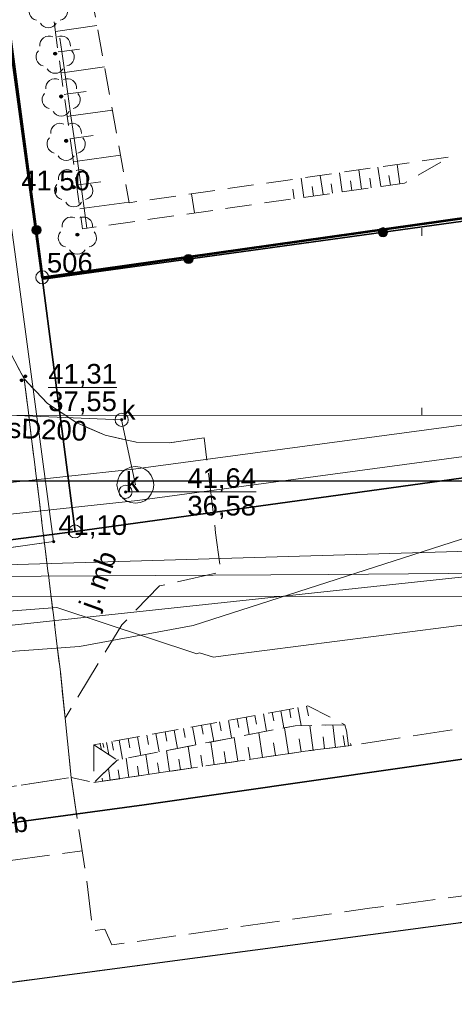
# Model space of a CAD drawing. Header units: millimetres. Extents: x 6503307 to 6504695, y 5886099 to 5887123.
# Tile 50 of 77: x 6504124 to 6504140, y 5886194 to 5886232. Entities that reach past the tile are written whole.
import ezdxf
from ezdxf.enums import TextEntityAlignment as Align

# ---------------------------------------------------------------- set-up
doc = ezdxf.new("R2010")
doc.units = ezdxf.units.MM
for name, pattern in [('BUUT04', [200000, 0, -100000, 0, -100000]), ('EGBU01', [2, 0.5, -0.5, 0.5, -0.5]), ('OTKJ_A05', [2, 1.5, -0.5]), ('OTKU_A05', [2, 1.5, -0.5]), ('OTRK_A05', [1.5, 1, -0.5])]:
    doc.linetypes.add(name, pattern=pattern)
for name, color, linetype, lineweight in [('0-A-wymiary', 7, 'Continuous', 9), ('1_KONST', 5, 'Continuous', 20), ('Budynki EGiB', 18, 'Continuous', 0), ('Działki', 18, 'Continuous', 0), ('isa_V10520003E16E075_TUsr', 7, 'Continuous', 25), ('isa_V10520003E16E075_TUsr_19165818BF56C1D4', 5, 'OTKJ_A05', 25), ('Komunikacja (linie)', 18, 'Continuous', 0), ('Komunikacja (obszary)', 18, 'Continuous', 0), ('Ogrodzenia', 18, 'Continuous', 0), ('Pikiety', 18, 'Continuous', 0), ('Przewody elektroenergetyczne', 1, 'Continuous', 0), ('Punkty graniczne', 18, 'Continuous', 0), ('Punkty graniczne - numery', 7, 'Continuous', 0), ('Skarpy', 18, 'Continuous', 0), ('Urządzenia towarzyszące (linie)', 18, 'Continuous', 0), ('Urządzenia towarzyszące (punkty)', 18, 'Continuous', 0)]:
    doc.layers.add(name, color=color, linetype=linetype, lineweight=lineweight)
doc.layers.add('Linie_tabeli', color=7, linetype='Continuous')
for name, color, linetype, lineweight, true_color in [('Przewody kanalizacyjne', 7, 'Continuous', 0, 0x803300), ('Przewody telekomunikacyjne', 7, 'Continuous', 0, 0xff9100), ('Punkty o określonej wysokości', 7, 'Continuous', 0, 0x803300), ('Symbole liniowe', 7, 'Continuous', 0, 0x0a0909), ('Urządzenia towarzyszące (obszary)', 7, 'Continuous', 0, 0xff9100), ('Urządzenia związane z siecią (punkty)', 7, 'Continuous', 0, 0x803300), ('Użytki gruntowe', 7, 'Continuous', 0, 0x008000), ('Zagospodarowanie terenu (punkty)', 7, 'Continuous', 0, 0x008000)]:
    doc.layers.add(name, color=color, linetype=linetype, lineweight=lineweight, true_color=true_color)
doc.styles.add('DOMYSLNA_CZCIONKA', font='arial.ttf')

# ---------------------------------------------------------------- blocks, each defined once
blk = doc.blocks.new('OTRS_P05')
at = {"layer": 'isa_V10520003E16E075_TUsr', "true_color": 0x0a0909}
h = blk.add_hatch(color=18, dxfattribs=at)
h.dxf.hatch_style = 1
h.paths.add_polyline_path([(0.09, 0, 1), (-0.09, 0, 1)])
at = {"layer": 'isa_V10520003E16E075_TUsr', "color": 18, "true_color": 0x0a0909}
blk.add_lwpolyline([(0.09, 0, 1), (-0.09, 0, 1)], format="xyb", close=True, dxfattribs=at)
at = {"layer": 'isa_V10520003E16E075_TUsr_19165818BF56C1D4', "color": 18, "true_color": 0x0a0909}
blk.add_circle((0, 0), 0.09, dxfattribs=at)
blk = doc.blocks.new('OTZL_P05')
at = {"layer": 'isa_V10520003E16E075_TUsr', "true_color": 0x008000}
h = blk.add_hatch(color=96, dxfattribs=at)
h.dxf.hatch_style = 1
h.paths.add_polyline_path([(0.1, 0, 1), (-0.1, 0, 1)])
h.paths.add_polyline_path([(0.01, 0, 1), (-0.01, 0, 1)], flags=16)
at = {"color": 96, "linetype": 'Continuous', "lineweight": 18, "true_color": 0x008000}
blk.add_circle((0, 0), 0.01, dxfattribs=at)
for centre, start, end in [((-0.47, 0.647), 66, 186), ((0.47, 0.647), 354, 114), ((-0.761, -0.247), 138, 258), ((0.761, -0.247), 282, 42), ((0, -0.8), 210, 330)]:
    blk.add_arc(centre, 0.7, start, end, dxfattribs=at)
at = {"layer": 'isa_V10520003E16E075_TUsr', "color": 96, "true_color": 0x008000}
for points in [[(0.1, 0, 1), (-0.1, 0, 1)], [(0.01, 0, 1), (-0.01, 0, 1)]]:
    blk.add_lwpolyline(points, format="xyb", close=True, dxfattribs=at)
at = {"layer": 'isa_V10520003E16E075_TUsr_19165818BF56C1D4', "color": 96, "true_color": 0x008000}
blk.add_circle((0, 0), 0.1, dxfattribs=at)
blk = doc.blocks.new('SUPW_PO05')
at = {"color": 18, "linetype": 'Continuous', "lineweight": 18, "true_color": 0x0a0909}
blk.add_circle((0, 0), 0.5, dxfattribs=at)
blk = doc.blocks.new('SUKS_P05')
at = {"color": 36, "linetype": 'Continuous', "lineweight": 18, "true_color": 0x803300}
blk.add_circle((0, 0), 0.5, dxfattribs=at)
blk = doc.blocks.new('SUPS01_03')
at = {"lineweight": 18, "true_color": 0xff0000}
h = blk.add_hatch(color=1, dxfattribs=at)
h.dxf.hatch_style = 1
h.paths.add_polyline_path([(0.09, 0, 1), (-0.09, 0, 1)])
at = {"color": 18, "lineweight": 18, "true_color": 0x0a0909}
blk.add_circle((0, 0), 0.09, dxfattribs=at)
blk = doc.blocks.new('SUPS01_05')
at = {"lineweight": 18, "true_color": 0x803300}
h = blk.add_hatch(color=36, dxfattribs=at)
h.dxf.hatch_style = 1
h.paths.add_polyline_path([(-0.09, 0, 1), (0.09, 0, 1)])
at = {"color": 18, "lineweight": 18, "true_color": 0x0a0909}
blk.add_circle((0, 0), 0.09, dxfattribs=at)
blk = doc.blocks.new('OTOO_L05')
at = {"linetype": 'BUUT04', "lineweight": 18, "true_color": 0x000000}
h = blk.add_hatch(color=18, dxfattribs=at)
h.dxf.hatch_style = 1
h.paths.add_polyline_path([(-0.58, 0, 1), (0.58, 0, 1)])
at = {"color": 18, "true_color": 0x0a0909}
blk.add_circle((0, 0), 0.58, dxfattribs=at)
blk = doc.blocks.new('EGPG_PS05')
at = {"color": 18, "linetype": 'Continuous', "lineweight": 18, "true_color": 0x000000}
blk.add_circle((0, 0), 0.5, dxfattribs=at)

msp = doc.modelspace()

# ---------------------------------------------------------------- linework, layer by layer
at = {"layer": '0-A-wymiary', "linetype": 'ByBlock'}
for p, q in [((6504139.09188, 5886223.4978), (6504139.09188, 5886223.78313)), ((6504139.09188, 5886216.64075), (6504139.09188, 5886216.92608))]:
    msp.add_line(p, q, dxfattribs=at)
at = {"layer": '1_KONST', "color": 0}
msp.add_lwpolyline([(6503992.56321, 5886216.63376), (6504188.49188, 5886216.6431), (6504188.49188, 5886359.54232), (6503992.56321, 5886359.54232)], close=True, dxfattribs=at)
at = {"layer": 'Budynki EGiB', "color": 7, "linetype": 'Continuous', "lineweight": 53, "flags": 128}
msp.add_lwpolyline([(6504122.28399, 5886238.81706), (6504124.60399, 5886221.90706), (6504165.25399, 5886227.63706), (6504161.95399, 5886251.39706), (6504178.69399, 5886253.69706), (6504175.42399, 5886277.49706), (6504152.36399, 5886274.26706), (6504154.93399, 5886254.30706), (6504120.88399, 5886249.30706), (6504122.28399, 5886238.81706)], close=True, dxfattribs=at)
at = {"layer": 'Działki', "color": 0, "linetype": 'Continuous', "lineweight": 25, "flags": 128}
msp.add_lwpolyline([(6504103.31399, 5886328.10706), (6504104.79399, 5886310.15706), (6504105.38399, 5886304.29706), (6504105.51399, 5886303.03706), (6504106.73399, 5886292.16706), (6504108.70399, 5886274.44706), (6504116.09399, 5886220.95706), (6504117.45399, 5886211.11706), (6504125.85399, 5886212.20706), (6504124.60399, 5886221.90706), (6504122.28399, 5886238.81706), (6504120.88399, 5886249.30706), (6504120.02399, 5886255.71706), (6504118.23399, 5886269.47706), (6504117.44399, 5886275.37706), (6504115.12399, 5886293.28706), (6504114.48399, 5886299.31706), (6504113.97399, 5886304.06706), (6504113.28399, 5886310.97706), (6504111.74399, 5886328.63706)], dxfattribs=at)
at = {"layer": 'Działki', "color": 18, "linetype": 'Continuous', "lineweight": 25, "true_color": 0x000000, "flags": 128}
msp.add_lwpolyline([(6504246.96399, 5886238.85706), (6504239.22399, 5886237.80706), (6504218.38399, 5886234.99706), (6504215.36399, 5886234.63706), (6504188.79399, 5886230.97706), (6504165.25399, 5886227.63706), (6504124.60399, 5886221.90706), (6504125.85399, 5886212.20706), (6504247.08399, 5886228.94706), (6504246.96399, 5886238.85706)], close=True, dxfattribs=at)
at = {"layer": 'Działki', "color": 0, "linetype": 'Continuous', "lineweight": 25, "flags": 128}
msp.add_lwpolyline([(6504247.08399, 5886228.94706), (6504125.85399, 5886212.20706), (6504117.45399, 5886211.11706), (6504058.77399, 5886206.67706), (6504017.71399, 5886203.66706), (6503987.94399, 5886205.41706), (6503988.00399, 5886190.43706), (6503994.83399, 5886190.15706), (6504039.97399, 5886189.48706), (6504059.51399, 5886190.36706), (6504105.72399, 5886192.63706), (6504227.12399, 5886208.77706), (6504247.35399, 5886211.68706), (6504247.08399, 5886228.94706)], close=True, dxfattribs=at)
at = {"layer": 'Komunikacja (linie)', "color": 0, "linetype": 'Continuous', "lineweight": 18, "flags": 128}
for points in [[(6504130.78399, 5886215.77706), (6504129.45399, 5886215.58706), (6504128.18399, 5886215.61706), (6504127.00399, 5886215.87706), (6504125.92399, 5886216.34706), (6504124.80399, 5886217.08706), (6504123.91399, 5886218.03706), (6504123.32399, 5886219.13706), (6504122.89399, 5886220.64706), (6504121.32399, 5886231.73706)], [(6504125.29399, 5886206.84706), (6504125.70399, 5886202.80706)]]:
    msp.add_lwpolyline(points, dxfattribs=at)
at = {"layer": 'Komunikacja (linie)', "color": 0, "linetype": 'Continuous', "lineweight": 35, "flags": 128}
msp.add_lwpolyline([(6503996.29587, 5886177.68921), (6504001.54399, 5886179.69706), (6504010.74597, 5886183.28137), (6504019.52234, 5886186.69753), (6504023.71039, 5886188.28284), (6504027.79473, 5886189.52346), (6504030.57119, 5886190.18017), (6504033.52399, 5886190.68706), (6504037.40399, 5886191.15706), (6504041.81662, 5886191.64075), (6504055.85899, 5886193.23106), (6504081.97199, 5886196.12606), (6504104.74399, 5886198.67706), (6504115.24899, 5886199.97606), (6504128.49799, 5886201.76606), (6504144.55199, 5886204.07506), (6504165.27499, 5886206.95306), (6504189.87699, 5886210.30206), (6504209.92199, 5886213.02706)], dxfattribs=at)
at = {"layer": 'Komunikacja (obszary)', "color": 0, "linetype": 'OTKJ_A05', "lineweight": 18, "flags": 128}
for points in [[(6504101.76399, 5886378.53706), (6504102.17399, 5886374.82706), (6504102.51399, 5886371.44706), (6504102.75399, 5886367.23706), (6504102.87399, 5886365.62706), (6504104.55399, 5886341.27706), (6504104.65399, 5886340.29706), (6504105.06399, 5886333.84706), (6504105.13399, 5886332.77706), (6504105.80399, 5886322.20706), (6504105.86399, 5886321.22706), (6504106.07399, 5886316.21706), (6504106.38399, 5886312.07706), (6504106.65399, 5886307.92706), (6504106.78399, 5886305.63706), (6504107.10399, 5886301.83706), (6504107.47399, 5886298.00706), (6504107.59399, 5886297.12706), (6504109.25399, 5886283.10706), (6504110.49399, 5886272.85706), (6504111.24399, 5886266.41706), (6504112.57399, 5886255.37706), (6504113.47399, 5886248.43706), (6504113.49399, 5886248.06706), (6504113.76399, 5886245.19706), (6504114.45399, 5886240.81706), (6504115.77399, 5886231.15706), (6504115.83399, 5886230.82706), (6504116.69399, 5886224.92706), (6504117.75399, 5886217.79706), (6504117.88399, 5886216.80706), (6504118.01399, 5886215.82706), (6504118.13744, 5886214.57431), (6504118.88539, 5886209.00154), (6504119.07399, 5886207.77706), (6504119.78399, 5886201.92706), (6504125.70399, 5886202.80706), (6504125.29399, 5886206.84706), (6504123.91399, 5886218.03706), (6504123.32399, 5886219.13706), (6504122.89399, 5886220.64706), (6504121.32399, 5886231.73706), (6504120.59399, 5886237.05706), (6504118.51399, 5886252.97706), (6504117.72399, 5886259.31706), (6504116.80399, 5886266.72706), (6504116.82399, 5886267.78706), (6504117.16399, 5886268.72706), (6504117.67399, 5886269.24706), (6504118.11399, 5886269.57706), (6504117.47399, 5886275.16706), (6504116.65399, 5886275.62706), (6504115.99399, 5886276.34706), (6504115.70399, 5886276.89706), (6504115.48399, 5886277.89706), (6504114.87399, 5886282.96706), (6504114.74399, 5886284.08706), (6504114.27399, 5886287.81706), (6504113.46399, 5886295.39706), (6504113.23399, 5886297.69706), (6504113.07399, 5886299.53706), (6504112.40399, 5886305.76706), (6504111.84399, 5886315.83706), (6504111.42399, 5886321.78706), (6504110.61399, 5886335.31706), (6504110.31399, 5886340.00706), (6504109.92399, 5886345.01706), (6504109.66399, 5886348.75706), (6504108.69399, 5886363.16706), (6504108.70399, 5886364.15706), (6504108.78399, 5886364.84706), (6504108.98399, 5886365.55706), (6504109.10399, 5886366.08706), (6504108.22399, 5886376.94706), (6504108.49399, 5886376.60706), (6504108.22399, 5886377.12706), (6504107.98399, 5886377.48706), (6504107.71399, 5886378.02706), (6504107.49399, 5886378.73706), (6504107.30399, 5886379.36706), (6504107.24399, 5886379.86706), (6504101.76399, 5886378.53706)], [(6504123.91399, 5886218.03706), (6504125.29399, 5886206.84706), (6504125.47383, 5886205.07506), (6504127.63929, 5886208.64096), (6504129.08399, 5886210.12706), (6504131.42399, 5886210.65706), (6504131.22399, 5886212.15706), (6504130.78399, 5886215.77706), (6504129.45399, 5886215.58706), (6504128.18399, 5886215.61706), (6504127.00399, 5886215.87706), (6504125.92399, 5886216.34706), (6504124.80399, 5886217.08706), (6504123.91399, 5886218.03706)], [(6504119.78399, 5886201.92706), (6504120.18399, 5886199.19706), (6504126.12399, 5886200.01706), (6504125.70399, 5886202.80706), (6504119.78399, 5886201.92706)]]:
    msp.add_lwpolyline(points, close=True, dxfattribs=at)
at = {"layer": 'Komunikacja (obszary)', "color": 0, "linetype": 'OTKU_A05', "lineweight": 18, "flags": 128}
msp.add_lwpolyline([(6504125.70399, 5886202.80706), (6504126.12399, 5886200.01706), (6504126.28399, 5886198.99706), (6504126.53135, 5886196.95819), (6504126.99399, 5886197.01706), (6504127.26399, 5886196.41706), (6504137.10399, 5886197.81706), (6504147.90399, 5886199.23706), (6504259.94399, 5886214.57587), (6504306.22879, 5886220.91248), (6504307.42443, 5886222.37426), (6504310.49399, 5886226.12706), (6504310.74873, 5886226.75634), (6504311.49284, 5886228.59452), (6504296.61499, 5886226.60206), (6504284.42699, 5886225.09706), (6504276.64501, 5886224.20131), (6504265.07099, 5886222.86906), (6504259.94399, 5886222.31206), (6504246.00399, 5886220.75406), (6504230.07399, 5886218.55406), (6504136.39399, 5886204.03706), (6504134.64399, 5886203.81706), (6504126.57399, 5886202.61706), (6504125.70399, 5886202.80706)], close=True, dxfattribs=at)
at = {"layer": 'Linie_tabeli', "color": 0}
msp.add_lwpolyline([(6503989.16038, 5886214.1431), (6504190.99188, 5886214.1431), (6504190.99188, 5886362.6431), (6503989.16038, 5886362.6431)], close=True, dxfattribs=at)
at = {"layer": 'Ogrodzenia', "color": 0, "linetype": 'Continuous', "lineweight": 35, "flags": 128}
msp.add_lwpolyline([(6504165.11399, 5886229.41706), (6504165.38399, 5886227.46706), (6504124.63399, 5886221.83706), (6504122.56399, 5886237.31706), (6504125.16399, 5886241.08706)], dxfattribs=at)
at = {"layer": 'Przewody elektroenergetyczne', "color": 1, "linetype": 'Continuous', "lineweight": 18, "true_color": 0xff0000, "flags": 128}
for points in [[(6504165.66399, 5886271.17706), (6504165.59399, 5886273.49706), (6504164.40399, 5886274.34706), (6504160.72399, 5886274.01706), (6504156.63399, 5886273.65706), (6504152.12399, 5886273.24706), (6504151.33399, 5886270.49706), (6504118.43399, 5886267.36706), (6504117.66399, 5886266.73706), (6504123.25399, 5886225.09706), (6504123.55399, 5886222.87706), (6504125.03399, 5886211.81706), (6504111.55399, 5886209.92706), (6504094.83399, 5886206.66706), (6504089.27399, 5886205.58706), (6504063.25399, 5886203.14706), (6504037.77399, 5886200.91706), (6504027.14399, 5886200.43706), (6504020.49399, 5886200.87706), (6504002.42399, 5886200.74706), (6503977.65399, 5886201.06706)], [(6504094.81399, 5886207.86706), (6504118.46399, 5886210.79706), (6504143.05399, 5886211.51706), (6504165.70399, 5886214.63706), (6504169.76399, 5886215.05706), (6504174.00399, 5886215.49706), (6504179.27399, 5886216.04706), (6504204.38399, 5886220.24706), (6504219.03399, 5886222.02706), (6504227.54399, 5886222.87706), (6504235.53399, 5886223.29706), (6504245.88399, 5886224.82706), (6504247.96399, 5886225.09706), (6504259.94399, 5886226.65706), (6504281.49399, 5886229.47706), (6504295.66399, 5886231.65706), (6504314.10399, 5886233.93706), (6504330.40399, 5886236.00706)], [(6504261.23399, 5886225.57706), (6504259.94399, 5886225.44706), (6504256.40399, 5886225.09706), (6504247.91399, 5886224.25706), (6504239.41399, 5886222.87706), (6504224.62399, 5886220.67706), (6504199.81399, 5886217.33706), (6504195.66399, 5886216.01706), (6504189.22399, 5886215.82706), (6504167.99399, 5886213.38706), (6504115.81399, 5886207.81706), (6504094.83399, 5886204.91706), (6504085.40399, 5886203.61706), (6504051.21399, 5886199.57706), (6504048.01399, 5886199.19706), (6504035.32399, 5886197.69706), (6503980.04399, 5886200.45706), (6503917.49399, 5886208.19706), (6503861.25399, 5886218.29706), (6503859.94399, 5886218.58706), (6503847.04399, 5886221.38706), (6503840.32399, 5886222.87706), (6503839.81399, 5886221.11706), (6503838.88399, 5886215.17706)], [(6503977.75399, 5886201.42706), (6503993.69399, 5886201.22706), (6504020.13399, 5886201.20706), (6504027.22399, 5886200.89706), (6504037.80399, 5886201.24706), (6504068.42399, 5886204.11706), (6504094.83399, 5886207.19706), (6504105.22399, 5886208.40706), (6504117.96399, 5886210.45706), (6504135.51399, 5886210.55706), (6504143.19399, 5886210.62706), (6504165.75399, 5886214.08706), (6504169.82399, 5886214.50706), (6504174.05399, 5886214.94706), (6504179.20399, 5886215.47706), (6504195.52399, 5886217.76706), (6504204.43399, 5886219.08706)], [(6504204.63399, 5886218.28706), (6504197.53399, 5886217.35706), (6504179.35399, 5886215.07706), (6504174.11399, 5886214.38706), (6504169.97399, 5886213.83706), (6504165.86399, 5886213.29706), (6504143.41399, 5886209.71706), (6504118.78399, 5886209.73706), (6504118.16399, 5886209.75706), (6504104.60399, 5886208.13706), (6504094.83399, 5886206.31706), (6504089.27399, 5886205.27706), (6504061.85399, 5886202.13706), (6504059.05399, 5886201.81706), (6504053.17399, 5886201.14706), (6504030.02399, 5886202.05706), (6503978.46399, 5886204.27706)]]:
    msp.add_lwpolyline(points, dxfattribs=at)
at = {"layer": 'Przewody kanalizacyjne', "color": 36, "linetype": 'Continuous', "lineweight": 18, "true_color": 0x803300, "flags": 128}
for points in [[(6503824.94238, 5886223.45795), (6503860.09067, 5886214.39887), (6503861.48134, 5886214.0561), (6503921.90511, 5886204.82316), (6503978.34477, 5886199.96642), (6503985.08833, 5886205.74202), (6504036.47809, 5886204.59779), (6504094.75896, 5886210.94353), (6504128.09137, 5886214.5827), (6504194.07389, 5886223.47169), (6504210.59397, 5886225.6917), (6504226.47133, 5886227.83135), (6504259.85877, 5886232.62098), (6504323.31716, 5886241.72939), (6504409.38773, 5886253.27349), (6504494.56825, 5886264.11226), (6504560.55384, 5886272.5124), (6504582.054, 5886248.13205), (6504648.86012, 5886256.55124), (6504659.8513, 5886258.26986)], [(6503824.60469, 5886222.30593), (6503859.82895, 5886213.22712), (6503861.2436, 5886212.87844), (6503921.7613, 5886203.63116), (6503978.74345, 5886198.72774), (6503985.52003, 5886204.5321), (6504036.52956, 5886203.39624), (6504094.88911, 5886209.75061), (6504128.23866, 5886213.3916), (6504194.234, 5886222.28242), (6504210.75413, 5886224.50244), (6504226.66804, 5886226.64719), (6504260.02924, 5886231.43315), (6504323.4965, 5886240.54276), (6504409.53174, 5886252.08212), (6504494.71976, 5886262.92187), (6504560.07431, 5886271.24171), (6504581.57382, 5886246.86203), (6504649.02249, 5886255.36219), (6504660.03669, 5886257.08427)], [(6504118.99399, 5886216.81706), (6504127.63399, 5886216.46706), (6504128.16399, 5886213.98706)]]:
    msp.add_lwpolyline(points, dxfattribs=at)
at = {"layer": 'Przewody telekomunikacyjne', "color": 30, "linetype": 'Continuous', "lineweight": 18, "true_color": 0xff9100, "flags": 128}
for points in [[(6504203.82399, 5886222.32706), (6504194.51399, 5886220.73706), (6504170.58399, 5886217.83706), (6504156.60399, 5886216.45706), (6504150.81399, 5886215.19706), (6504130.36399, 5886208.61706), (6504126.02399, 5886207.80706), (6504119.15399, 5886207.31706), (6504088.46399, 5886204.88706), (6504079.12399, 5886203.94706), (6504062.78399, 5886205.67706), (6504059.12399, 5886205.47706), (6504038.70399, 5886202.83706), (6504035.56399, 5886202.45706), (6504026.71399, 5886203.23706), (6504021.07399, 5886204.01706), (6504020.52399, 5886204.07706), (6504019.97399, 5886204.16706), (6504006.50399, 5886204.76706), (6503993.56399, 5886204.70706), (6503979.44399, 5886203.73706)], [(6504204.20399, 5886218.65706), (6504199.76399, 5886220.10706), (6504177.89399, 5886216.70706), (6504143.69399, 5886212.53706), (6504141.41399, 5886208.72706), (6504131.70399, 5886207.47706), (6504131.14399, 5886207.40706), (6504130.60399, 5886207.57706), (6504130.50399, 5886207.52706), (6504125.15399, 5886209.29706), (6504111.94399, 5886208.29706), (6504109.03399, 5886210.46706), (6504108.60399, 5886210.78706), (6504108.05399, 5886210.70706), (6504086.43399, 5886207.39706), (6504054.00399, 5886204.36706), (6504053.45399, 5886204.31706), (6504052.90399, 5886204.26706), (6504037.59399, 5886202.89706), (6504017.76399, 5886202.89706), (6503987.74399, 5886205.19706)]]:
    msp.add_lwpolyline(points, dxfattribs=at)
at = {"layer": 'Punkty graniczne - numery'}
for p in [(6504124.60399, 5886221.90706), (6504125.85399, 5886212.20706)]:
    msp.add_point(p, dxfattribs=at)
at = {"layer": 'Punkty o określonej wysokości', "color": 36, "linetype": 'Continuous', "lineweight": 0, "true_color": 0x803300, "flags": 128}
for points in [[(6504124.83153, 5886217.69963), (6504127.45346, 5886217.69963)], [(6504127.78399, 5886213.71706), (6504130.14373, 5886213.71706), (6504132.76566, 5886213.71706)], [(6504130.14373, 5886213.71706), (6504132.76566, 5886213.71706)]]:
    msp.add_lwpolyline(points, dxfattribs=at)
at = {"layer": 'Skarpy', "color": 0, "linetype": 'OTRK_A05', "lineweight": 18, "flags": 128}
for points in [[(6504125.06399, 5886240.43706), (6504124.16399, 5886238.09706), (6504126.14399, 5886223.75706), (6504138.43399, 5886225.50706), (6504140.18399, 5886226.50706), (6504127.92399, 5886224.75706), (6504125.06399, 5886240.43706)], [(6504126.57399, 5886204.05706), (6504127.46399, 5886203.47706), (6504134.25399, 5886204.78706), (6504136.15399, 5886204.82706), (6504134.74399, 5886205.54706), (6504126.57399, 5886204.05706)], [(6504126.57399, 5886202.61706), (6504134.64399, 5886203.81706), (6504136.39399, 5886204.03706), (6504136.15399, 5886204.82706), (6504134.25399, 5886204.78706), (6504127.46399, 5886203.47706), (6504126.57399, 5886202.61706)], [(6504126.57399, 5886204.05706), (6504126.57399, 5886202.61706), (6504127.46399, 5886203.47706), (6504126.57399, 5886204.05706)]]:
    msp.add_lwpolyline(points, close=True, dxfattribs=at)
at = {"layer": 'Symbole liniowe', "color": 0, "linetype": 'Continuous', "lineweight": 18, "flags": 128}
for points in [[(6504125.10263, 5886231.29903), (6504126.69076, 5886231.51831)], [(6504125.27613, 5886231.04075), (6504125.34854, 5886230.53225), (6504125.21113, 5886230.51328)], [(6504125.32194, 5886229.71073), (6504125.46275, 5886229.73017), (6504125.34854, 5886230.53225), (6504126.02217, 5886230.62527)], [(6504125.43512, 5886228.89101), (6504125.5794, 5886228.91093), (6504125.46275, 5886229.73017), (6504126.97873, 5886229.93949)], [(6504125.55073, 5886228.05375), (6504125.69855, 5886228.07416), (6504125.5794, 5886228.91093), (6504126.28124, 5886229.00783)], [(6504125.6688, 5886227.19859), (6504125.82025, 5886227.2195), (6504125.69855, 5886228.07416), (6504127.27915, 5886228.2924)], [(6504125.78941, 5886226.32513), (6504125.94455, 5886226.34655), (6504125.82025, 5886227.2195), (6504126.5515, 5886227.32047)], [(6504125.91259, 5886225.43299), (6504126.07151, 5886225.45493), (6504125.94455, 5886226.34655), (6504127.59257, 5886226.5741)], [(6504137.42232, 5886226.11286), (6504137.52698, 5886225.37791)], [(6504138.15724, 5886226.21776), (6504138.26193, 5886225.48256)], [(6504134.48518, 5886225.69361), (6504134.58968, 5886224.95966)], [(6504135.21909, 5886225.79837), (6504135.32363, 5886225.06417)], [(6504135.95325, 5886225.90316), (6504136.05783, 5886225.16871)], [(6504136.68766, 5886226.00799), (6504136.79228, 5886225.27329)], [(6504137.10728, 5886225.69301), (6504137.15959, 5886225.3256)], [(6504137.84208, 5886225.79777), (6504137.89442, 5886225.43023)], [(6504126.03841, 5886224.52177), (6504126.20118, 5886224.54424), (6504126.07151, 5886225.45493), (6504126.83346, 5886225.56014)], [(6504134.90436, 5886225.37895), (6504134.95663, 5886225.01191)], [(6504135.63842, 5886225.4836), (6504135.6907, 5886225.11644)], [(6504136.37272, 5886225.58829), (6504136.42502, 5886225.221)], [(6504130.30563, 5886225.09702), (6504130.40994, 5886224.3645)], [(6504134.17085, 5886225.27437), (6504134.2231, 5886224.90746)], [(6504126.30991, 5886223.78069), (6504126.20118, 5886224.54424), (6504127.91954, 5886224.7815)], [(6504133.70996, 5886205.35848), (6504133.82912, 5886204.70509)], [(6504134.03749, 5886205.41821), (6504134.09677, 5886205.09319)], [(6504134.36335, 5886205.47764), (6504134.4884, 5886204.792)], [(6504134.69728, 5886205.53854), (6504134.76469, 5886205.16889)], [(6504131.70911, 5886204.99358), (6504131.83199, 5886204.31978)], [(6504132.04687, 5886205.05518), (6504132.108, 5886204.72)], [(6504132.38291, 5886205.11646), (6504132.50454, 5886204.44954)], [(6504132.71723, 5886205.17743), (6504132.77773, 5886204.84567)], [(6504133.04983, 5886205.23809), (6504133.17022, 5886204.57797)], [(6504133.38074, 5886205.29844), (6504133.44063, 5886204.97007)], [(6504129.64578, 5886204.61728), (6504129.7725, 5886203.92244)], [(6504129.99409, 5886204.6808), (6504130.05713, 5886204.33516)], [(6504130.34062, 5886204.744), (6504130.46605, 5886204.05625)], [(6504130.68538, 5886204.80687), (6504130.74777, 5886204.46476)], [(6504131.02837, 5886204.86943), (6504131.15252, 5886204.18869)], [(6504131.36961, 5886204.93166), (6504131.43137, 5886204.59303)], [(6504133.99987, 5886203.72128), (6504133.8529, 5886204.70968)], [(6504134.9443, 5886203.85481), (6504134.82559, 5886204.7991)], [(6504135.80096, 5886203.96251), (6504135.69349, 5886204.81737)], [(6504127.53612, 5886204.23253), (6504127.66676, 5886203.51618)], [(6504127.87725, 5886204.29474), (6504127.94225, 5886203.93831)], [(6504128.23455, 5886204.35991), (6504128.3639, 5886203.65068)], [(6504128.59008, 5886204.42474), (6504128.65442, 5886204.07194)], [(6504128.94378, 5886204.48925), (6504129.07181, 5886203.78726)], [(6504129.29568, 5886204.55343), (6504129.35937, 5886204.20423)], [(6504132.06887, 5886203.43414), (6504131.93424, 5886204.33951)], [(6504133.01503, 5886203.57484), (6504132.87436, 5886204.52089)], [(6504134.48409, 5886203.79328), (6504134.41008, 5886204.29104)], [(6504135.38264, 5886203.90992), (6504135.32616, 5886204.35918)], [(6504136.15017, 5886204.00641), (6504136.09873, 5886204.41561)], [(6504136.29477, 5886204.02459), (6504136.22206, 5886204.60302)], [(6504126.81731, 5886204.10144), (6504126.85931, 5886203.87112)], [(6504126.92145, 5886204.12043), (6504126.95144, 5886203.95599)], [(6504127.06125, 5886204.14592), (6504127.14536, 5886203.68471)], [(6504127.25877, 5886204.18195), (6504127.31788, 5886203.85786)], [(6504130.29686, 5886203.17065), (6504130.17356, 5886203.99982)], [(6504131.16339, 5886203.2995), (6504131.03456, 5886204.16593)], [(6504132.53675, 5886203.50372), (6504132.46794, 5886203.96646)], [(6504133.5039, 5886203.64753), (6504133.432, 5886204.13107)], [(6504127.91449, 5886202.81639), (6504127.80642, 5886203.54313)], [(6504128.67397, 5886202.92933), (6504128.56105, 5886203.68872)], [(6504129.46758, 5886203.04734), (6504129.34959, 5886203.84085)], [(6504129.87766, 5886203.10831), (6504129.81735, 5886203.51389)], [(6504130.72536, 5886203.23437), (6504130.66234, 5886203.65817)], [(6504131.61116, 5886203.36608), (6504131.54531, 5886203.80893)], [(6504127.19149, 5886202.70888), (6504127.12585, 5886203.15032)], [(6504127.54708, 5886202.76176), (6504127.49536, 5886203.10958)], [(6504128.29006, 5886202.87224), (6504128.23482, 5886203.24368)], [(6504129.06642, 5886202.98768), (6504129.0087, 5886203.37582)], [(6504126.90722, 5886202.66661), (6504126.88951, 5886202.78572)]]:
    msp.add_lwpolyline(points, dxfattribs=at)
at = {"layer": 'Urządzenia towarzyszące (linie)', "color": 18, "linetype": 'Continuous', "lineweight": 18, "true_color": 0x000000, "flags": 128}
msp.add_lwpolyline([(6504125.03399, 5886211.81706), (6504115.47399, 5886210.47706)], dxfattribs=at)
at = {"layer": 'Urządzenia towarzyszące (obszary)', "color": 36, "linetype": 'Continuous', "lineweight": 18, "true_color": 0x803300, "flags": 128}
msp.add_lwpolyline([(6504127.45399, 5886213.98706), (6504127.48399, 5886213.80706), (6504127.55399, 5886213.63706), (6504127.66399, 5886213.48706), (6504127.80399, 5886213.37706), (6504127.97399, 5886213.30706), (6504128.16399, 5886213.28706), (6504128.34399, 5886213.30706), (6504128.51399, 5886213.37706), (6504128.65399, 5886213.48706), (6504128.76399, 5886213.63706), (6504128.83399, 5886213.80706), (6504128.86399, 5886213.98706), (6504128.83399, 5886214.16706), (6504128.76399, 5886214.33706), (6504128.65399, 5886214.47706), (6504128.51399, 5886214.58706), (6504128.34399, 5886214.65706), (6504128.16399, 5886214.68706), (6504127.97399, 5886214.65706), (6504127.80399, 5886214.58706), (6504127.66399, 5886214.47706), (6504127.55399, 5886214.33706), (6504127.48399, 5886214.16706), (6504127.45399, 5886213.98706)], close=True, dxfattribs=at)
at = {"layer": 'Użytki gruntowe', "color": 96, "linetype": 'EGBU01', "lineweight": 18, "true_color": 0x008000, "flags": 128}
for points in [[(6503319.15399, 5886345.34706), (6503306.58399, 5886332.61706), (6503323.46399, 5886328.01706), (6503325.11399, 5886327.55706), (6503335.62399, 5886324.70706), (6503364.64399, 5886316.80706), (6503443.34399, 5886295.38706), (6503542.31399, 5886268.32706), (6503570.07399, 5886261.22706), (6503573.27399, 5886260.18706), (6503577.14399, 5886259.16706), (6503580.40399, 5886258.30706), (6503604.51399, 5886251.95706), (6503628.64399, 5886245.61706), (6503644.41399, 5886241.46706), (6503658.86399, 5886237.66706), (6503662.81399, 5886236.62706), (6503674.64399, 5886233.43706), (6503686.73399, 5886230.19706), (6503726.45399, 5886219.52706), (6503740.08399, 5886215.85706), (6503756.55399, 5886211.39706), (6503760.50399, 5886210.17706), (6503778.92399, 5886205.27706), (6503815.90399, 5886196.43706), (6503821.75399, 5886195.03706), (6503824.69399, 5886194.40706), (6503828.60399, 5886193.56706), (6503844.79399, 5886190.09706), (6503849.34399, 5886189.12706), (6503884.29399, 5886183.13706), (6503924.95399, 5886178.39706), (6503943.44399, 5886176.73706), (6503964.46399, 5886174.85706), (6504004.22399, 5886173.21706), (6504027.16399, 5886173.49706), (6504042.29399, 5886173.38706), (6504059.45399, 5886173.38706), (6504077.84399, 5886174.88706), (6504102.00399, 5886176.86706), (6504121.05399, 5886178.54706), (6504124.74399, 5886178.85706), (6504153.16399, 5886182.75706), (6504161.86399, 5886183.90706), (6504198.96399, 5886188.97706), (6504215.97399, 5886191.39706), (6504228.98399, 5886193.13706), (6504231.96399, 5886193.66706), (6504247.17399, 5886195.75706), (6504252.73399, 5886196.38706), (6504252.33399, 5886212.32706), (6504251.96399, 5886229.62706), (6504251.88399, 5886239.72706), (6504246.96399, 5886238.85706), (6504239.22399, 5886237.80706), (6504234.19755, 5886237.12931), (6504218.38399, 5886234.99706), (6504214.72463, 5886261.80418), (6504211.90399, 5886282.46706), (6504232.80399, 5886285.33706), (6504242.39399, 5886286.65706), (6504245.80399, 5886284.14706), (6504246.14399, 5886281.10706), (6504250.75399, 5886282.11706), (6504250.61399, 5886287.96706), (6504250.47399, 5886293.96706), (6504248.23399, 5886293.65706), (6504245.71399, 5886293.30706), (6504233.46399, 5886291.62706), (6504209.42399, 5886288.31706), (6504190.10399, 5886285.65706), (6504170.62399, 5886282.96706), (6504149.65399, 5886280.07706), (6504133.16399, 5886277.80706), (6504117.44399, 5886275.37706), (6504115.12399, 5886293.28706), (6504114.48399, 5886299.31706), (6504114.17901, 5886302.1576), (6504113.97399, 5886304.06706), (6504113.28399, 5886310.97706), (6504112.0678, 5886324.92384), (6504111.74399, 5886328.63706), (6504110.53399, 5886345.57706), (6504109.32399, 5886362.51706), (6504140.22399, 5886364.70706), (6504163.05399, 5886366.31706), (6504170.99027, 5886366.87719), (6504197.22388, 5886368.72869), (6504241.12399, 5886371.82706), (6504244.71399, 5886372.07706), (6504248.69399, 5886372.38706), (6504248.49399, 5886380.92706), (6504248.43399, 5886381.63706), (6504248.75399, 5886388.97706), (6504244.74399, 5886388.69706), (6504224.64399, 5886387.27706), (6504222.85399, 5886413.12706), (6504220.78399, 5886443.05706), (6504220.58399, 5886445.94706), (6504217.76399, 5886486.68706), (6504209.76399, 5886486.46706), (6504210.86399, 5886470.50706), (6504211.05399, 5886467.74706), (6504213.77399, 5886428.49706), (6504207.83399, 5886420.03706), (6504197.10399, 5886419.23706), (6504169.84399, 5886417.21706), (6504151.89399, 5886415.87706), (6504129.47399, 5886414.21706), (6504105.82399, 5886412.45706), (6504102.96399, 5886453.74706), (6504100.86399, 5886483.46706), (6504093.36399, 5886483.05706), (6504089.87399, 5886482.86706), (6504092.09399, 5886453.13706), (6504094.43399, 5886453.27706), (6504095.61399, 5886453.33706), (6504096.13399, 5886446.34706), (6504094.93399, 5886446.25706), (6504098.48399, 5886396.39706), (6504099.90399, 5886396.49706), (6504101.26399, 5886378.55706), (6504099.76399, 5886378.45706), (6504100.33399, 5886370.47706), (6504100.41399, 5886369.37706), (6504102.84399, 5886334.83706), (6504103.31399, 5886328.10706), (6504104.79399, 5886310.15706), (6504105.38399, 5886304.29706), (6504102.90399, 5886304.31706), (6504108.71399, 5886220.35706), (6504058.38399, 5886215.16706), (6504058.21399, 5886219.79706), (6504027.23399, 5886215.45706), (6504001.87399, 5886215.36706), (6503987.91399, 5886215.62706), (6503987.36399, 5886216.13706), (6503980.16399, 5886214.61706), (6503974.94399, 5886214.88706), (6503971.70399, 5886216.62706), (6503970.68399, 5886216.63706), (6503922.63399, 5886216.78706), (6503902.47399, 5886220.31706), (6503821.59399, 5886234.42706), (6503799.71399, 5886240.31706), (6503799.20399, 5886238.60706), (6503795.54399, 5886239.70706), (6503796.03399, 5886241.31706), (6503790.14399, 5886242.89706), (6503753.26399, 5886252.84706), (6503758.16399, 5886321.59706), (6503765.94399, 5886430.85706), (6503768.89399, 5886472.24706), (6503771.09238, 5886515.22714), (6503771.65399, 5886526.20706), (6503773.13399, 5886555.26706), (6503773.32399, 5886558.96706), (6503773.70399, 5886566.55706), (6503773.75399, 5886567.58706), (6503767.56399, 5886566.16706), (6503767.02062, 5886539.51713), (6503766.90399, 5886533.79706), (6503763.28909, 5886472.06735), (6503758.79399, 5886395.30706), (6503755.89399, 5886395.22706), (6503747.85399, 5886253.68706), (6503745.66399, 5886254.33706), (6503607.07399, 5886295.48706), (6503567.93399, 5886305.70706), (6503552.04408, 5886309.8574), (6503554.46399, 5886363.37706), (6503549.29399, 5886363.71706), (6503547.00565, 5886311.17341), (6503405.56399, 5886348.11706), (6503405.73399, 5886351.45706), (6503408.35399, 5886404.43706), (6503402.72399, 5886404.89706), (6503400.20399, 5886352.93706), (6503400.04399, 5886349.54706), (6503324.83399, 5886369.19706), (6503328.59399, 5886441.65706), (6503329.78565, 5886464.63749), (6503332.07399, 5886508.76706), (6503334.42399, 5886554.06706), (6503335.59399, 5886576.60706), (6503336.33399, 5886590.31706), (6503329.10399, 5886589.49706), (6503328.12399, 5886554.51706), (6503325.84399, 5886504.58706), (6503325.64399, 5886499.73706), (6503325.63399, 5886499.45706), (6503324.92399, 5886481.33706), (6503323.28399, 5886438.36706), (6503320.59399, 5886384.92706), (6503320.21399, 5886374.30706), (6503320.08399, 5886370.44706), (6503319.81399, 5886362.93706), (6503324.44399, 5886361.77706), (6503347.68399, 5886355.63706), (6503399.66399, 5886341.80706), (6503405.17399, 5886340.34706), (6503515.77399, 5886311.06706), (6503546.62419, 5886302.87778), (6503551.59436, 5886301.55844), (6503565.76399, 5886297.79706), (6503691.03399, 5886264.53706), (6503747.71399, 5886249.24706), (6503752.90399, 5886247.85706), (6503757.37399, 5886246.63706), (6503805.20399, 5886233.59706), (6503900.41399, 5886217.36706), (6503930.35399, 5886212.20706), (6503960.91399, 5886207.05706), (6503987.94399, 5886205.41706), (6504017.71399, 5886203.66706), (6504058.77399, 5886206.67706), (6504117.45399, 5886211.11706), (6504125.85399, 5886212.20706), (6504247.08399, 5886228.94706), (6504247.35399, 5886211.68706), (6504227.12399, 5886208.77706), (6504105.72399, 5886192.63706), (6504059.51399, 5886190.36706), (6504039.97399, 5886189.48706), (6503994.83399, 5886190.15706), (6503988.00399, 5886190.43706), (6503930.96399, 5886192.71706), (6503926.69399, 5886192.86706), (6503900.71399, 5886196.54706), (6503889.04399, 5886199.24706), (6503840.33399, 5886207.68706), (6503756.50399, 5886228.37706), (6503748.62399, 5886230.46706), (6503687.88399, 5886246.50706), (6503584.60399, 5886274.33706), (6503561.12399, 5886280.48706), (6503323.53399, 5886344.17706), (6503319.15399, 5886345.34706)], [(6503987.94399, 5886205.41706), (6503960.91399, 5886207.05706), (6503930.35399, 5886212.20706), (6503900.41399, 5886217.36706), (6503805.20399, 5886233.59706), (6503757.37399, 5886246.63706), (6503752.90399, 5886247.85706), (6503747.71399, 5886249.24706), (6503691.03399, 5886264.53706), (6503565.76399, 5886297.79706), (6503551.59436, 5886301.55844), (6503546.62419, 5886302.87778), (6503515.77399, 5886311.06706), (6503405.17399, 5886340.34706), (6503399.66399, 5886341.80706), (6503347.68399, 5886355.63706), (6503324.44399, 5886361.77706), (6503319.81399, 5886362.93706), (6503319.15399, 5886345.34706), (6503323.53399, 5886344.17706), (6503561.12399, 5886280.48706), (6503584.60399, 5886274.33706), (6503687.88399, 5886246.50706), (6503748.62399, 5886230.46706), (6503756.50399, 5886228.37706), (6503840.33399, 5886207.68706), (6503889.04399, 5886199.24706), (6503900.71399, 5886196.54706), (6503926.69399, 5886192.86706), (6503930.96399, 5886192.71706), (6503988.00399, 5886190.43706), (6503994.83399, 5886190.15706), (6504039.97399, 5886189.48706), (6504059.51399, 5886190.36706), (6504105.72399, 5886192.63706), (6504227.12399, 5886208.77706), (6504247.35399, 5886211.68706), (6504247.08399, 5886228.94706), (6504125.85399, 5886212.20706), (6504117.45399, 5886211.11706), (6504058.77399, 5886206.67706), (6504017.71399, 5886203.66706), (6503987.94399, 5886205.41706)], [(6504120.02399, 5886255.71706), (6504118.23399, 5886269.47706), (6504152.36399, 5886274.26706), (6504175.42399, 5886277.49706), (6504192.86399, 5886279.99706), (6504208.92399, 5886282.20706), (6504215.36399, 5886234.63706), (6504198.65424, 5886232.3353), (6504188.79399, 5886230.97706), (6504165.25399, 5886227.63706), (6504124.60399, 5886221.90706), (6504122.28399, 5886238.81706), (6504120.88399, 5886249.30706), (6504120.02399, 5886255.71706)], [(6504122.28399, 5886238.81706), (6504124.60399, 5886221.90706), (6504165.25399, 5886227.63706), (6504161.95399, 5886251.39706), (6504178.69399, 5886253.69706), (6504175.42399, 5886277.49706), (6504152.36399, 5886274.26706), (6504154.93399, 5886254.30706), (6504120.88399, 5886249.30706), (6504122.28399, 5886238.81706)]]:
    msp.add_lwpolyline(points, close=True, dxfattribs=at)

# ---------------------------------------------------------------- block references
at = {"layer": 'Ogrodzenia', "color": 18, "true_color": 0x000000, "xscale": 0.3, "yscale": 0.3, "zscale": 0.3}
for p, rotation in [((6504124.38292, 5886223.71467), 277.6164620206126), ((6504137.61636, 5886223.6307), 7.866159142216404), ((6504130.18693, 5886222.60425), 7.866159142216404)]:
    msp.add_blockref('OTOO_L05', p, dxfattribs=dict(at, rotation=rotation))
at = {"layer": 'Pikiety', "color": 18, "true_color": 0x000000, "xscale": 0.5, "yscale": 0.5, "zscale": 0.5}
for p in [(6504123.95399, 5886218.12706), (6504123.81399, 5886217.97706)]:
    msp.add_blockref('OTRS_P05', p, dxfattribs=at)
at = {"layer": 'Punkty graniczne', "color": 18, "true_color": 0x000000, "xscale": 0.5, "yscale": 0.5, "zscale": 0.5}
msp.add_blockref('EGPG_PS05', (6504124.60399, 5886221.90706), dxfattribs=at)
at = {"layer": 'Punkty graniczne', "color": 0, "xscale": 0.5, "yscale": 0.5, "zscale": 0.5}
msp.add_blockref('EGPG_PS05', (6504125.85399, 5886212.20706), dxfattribs=at)
at = {"layer": 'Punkty o określonej wysokości', "color": 36, "true_color": 0x803300, "xscale": 0.5, "yscale": 0.5, "zscale": 0.5}
for p in [(6504127.63024, 5886216.47142), (6504127.78399, 5886213.71706)]:
    msp.add_blockref('SUPS01_05', p, dxfattribs=at)
at = {"layer": 'Punkty o określonej wysokości', "color": 1, "true_color": 0xff0000, "xscale": 0.5, "yscale": 0.5, "zscale": 0.5}
msp.add_blockref('SUPS01_03', (6504125.03899, 5886211.82006), dxfattribs=at)
at = {"layer": 'Urządzenia towarzyszące (punkty)', "color": 0, "xscale": 0.5, "yscale": 0.5, "zscale": 0.5}
msp.add_blockref('SUPW_PO05', (6504127.78399, 5886213.71706), dxfattribs=at)
at = {"layer": 'Urządzenia związane z siecią (punkty)', "color": 36, "true_color": 0x803300, "xscale": 0.5, "yscale": 0.5, "zscale": 0.5}
msp.add_blockref('SUKS_P05', (6504127.63399, 5886216.46706), dxfattribs=at)
at = {"layer": 'Zagospodarowanie terenu (punkty)', "color": 96, "true_color": 0x008000, "xscale": 0.5, "yscale": 0.5, "zscale": 0.5}
for p in [(6504124.83399, 5886232.18706), (6504125.09399, 5886230.44706), (6504125.32399, 5886228.81706), (6504125.51399, 5886227.11706), (6504125.80399, 5886225.34706), (6504125.94399, 5886223.53706)]:
    msp.add_blockref('OTZL_P05', p, dxfattribs=at)

# ---------------------------------------------------------------- texts
at = {"layer": 'Komunikacja (obszary)', "color": 0, "style": 'DOMYSLNA_CZCIONKA'}
for s, rotation, p in [('j. mb', 70.190836, (6504126.72656, 5886210.34619)), ('j. pb', 8, (6504123.06122, 5886201.00196))]:
    msp.add_text(s, height=0.75, rotation=rotation, dxfattribs=at).set_placement(p, align=Align.MIDDLE_CENTER)
at = {"layer": 'Pikiety', "color": 0, "style": 'DOMYSLNA_CZCIONKA'}
msp.add_text('41,50', height=0.75, dxfattribs=at).set_placement((6504125.11174, 5886225.60455), align=Align.MIDDLE_CENTER)
at = {"layer": 'Przewody kanalizacyjne', "color": 36, "true_color": 0x803300, "style": 'DOMYSLNA_CZCIONKA'}
msp.add_text('ksD200', height=0.75, rotation=357.680259, dxfattribs=at).set_placement((6504124.53564, 5886216.10925), align=Align.MIDDLE_CENTER)
at = {"layer": 'Punkty graniczne - numery', "color": 96, "true_color": 0x008000, "style": 'DOMYSLNA_CZCIONKA'}
msp.add_text('506', height=0.75, dxfattribs=at).set_placement((6504125.65483, 5886222.46677), align=Align.MIDDLE_CENTER)
at = {"layer": 'Punkty o określonej wysokości', "color": 36, "true_color": 0x803300, "style": 'DOMYSLNA_CZCIONKA'}
for s, p in [('41,31', (6504126.1425, 5886218.22534)), ('37,55', (6504126.1425, 5886217.17391)), ('41,64', (6504131.4547, 5886214.24278)), ('36,58', (6504131.4547, 5886213.19135))]:
    msp.add_text(s, height=0.75, dxfattribs=at).set_placement(p, align=Align.MIDDLE_CENTER)
at = {"layer": 'Punkty o określonej wysokości', "color": 1, "true_color": 0xff0000, "style": 'DOMYSLNA_CZCIONKA'}
msp.add_text('41,10', height=0.75, dxfattribs=at).set_placement((6504126.52674, 5886212.44755), align=Align.MIDDLE_CENTER)
at = {"layer": 'Urządzenia towarzyszące (punkty)', "color": 0, "style": 'DOMYSLNA_CZCIONKA'}
msp.add_text('k', height=0.75, dxfattribs=at).set_placement((6504128.053, 5886214.09913), align=Align.MIDDLE_CENTER)
at = {"layer": 'Urządzenia związane z siecią (punkty)', "color": 36, "true_color": 0x803300, "style": 'DOMYSLNA_CZCIONKA'}
msp.add_text('k', height=0.75, dxfattribs=at).set_placement((6504127.903, 5886216.84913), align=Align.MIDDLE_CENTER)

doc.saveas('drawing.dxf')
